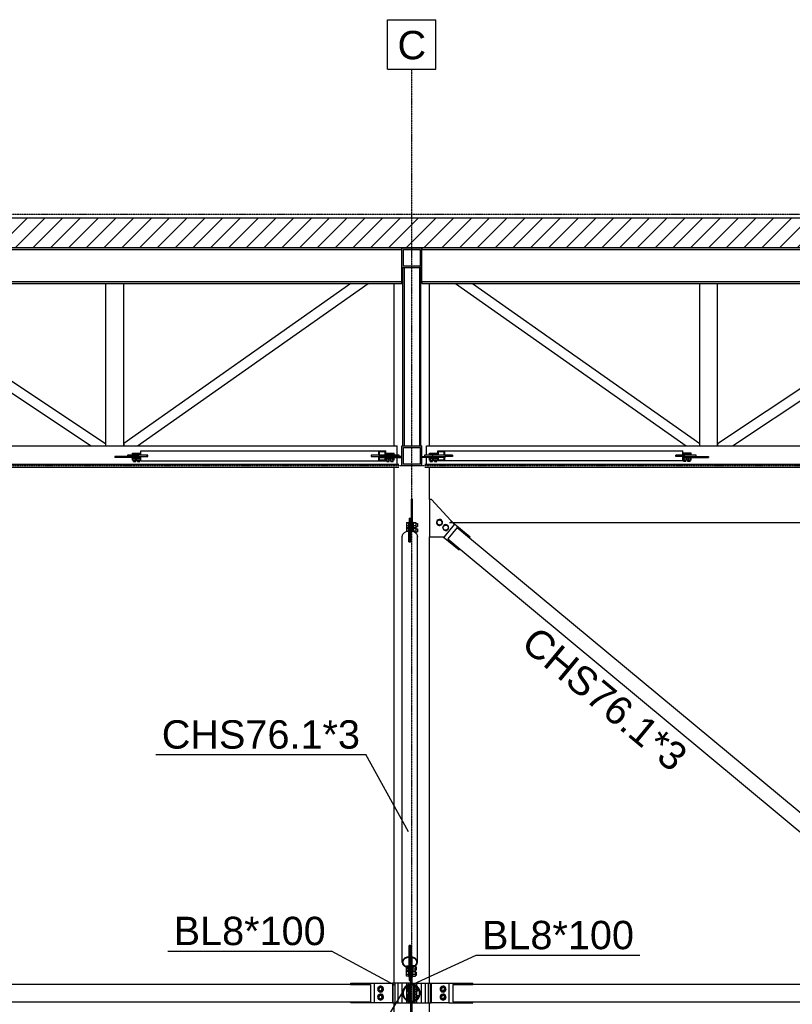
# Model space of a CAD drawing. Header units: millimetres. Extents: x 0 to 142951, y 0 to 27942.
# Tile 59 of 70: x 99332 to 103235, y 4428 to 9401. Entities that reach past the tile are written whole.
import ezdxf

# ---------------------------------------------------------------- set-up
doc = ezdxf.new("R2010")
doc.units = ezdxf.units.MM
doc.linetypes.add('DXK_LINE_DOT3', pattern=[5.9187, 2.979, -0.9799, 0.9799, -0.9799])
doc.styles.add('Arial', font='ARIAL.TTF', dxfattribs={"height": 0.2})
doc.styles.add('Arial Narrow', font='ARIALN.TTF', dxfattribs={"height": 0.2})

# ---------------------------------------------------------------- blocks, each defined once
blk = doc.blocks.new('Part-82213 - 82209')
at = {"color": 7}
for p, q in [((101223.7, 7248.7), (101223.7, 8068.7)), ((101401.5, 7248.7), (101401.5, 8068.7)), ((101223.7, 4534.7), (101223.7, 7140.7)), ((101401.5, 6977.7), (101401.5, 7140.7)), ((101401.5, 4534.7), (101401.5, 6789.7)), ((101223.7, 1859.7), (101223.7, 4434.7)), ((101401.5, 2179.7), (101401.5, 4434.7))]:
    blk.add_line(p, q, dxfattribs=at)
blk = doc.blocks.new('Part-83075 - 82209')
blk.add_hatch(color=6).paths.add_polyline_path([(98333.1, 7148.7), (98331.5, 7152.7), (98327.1, 7155.6), (98321.2, 7156.7), (98315.2, 7155.6), (98310.8, 7152.7), (98309.2, 7148.7), (98310.8, 7144.7), (98315.2, 7141.8), (98321.2, 7140.7), (98327.1, 7141.8), (98331.5, 7144.7)])
for p, q in [((98310.8, 7152.7), (98309.2, 7148.7)), ((98309.2, 7148.7), (98310.8, 7144.7)), ((98315.2, 7155.6), (98310.8, 7152.7)), ((98310.8, 7144.7), (98315.2, 7141.8)), ((98321.2, 7156.7), (98315.2, 7155.6)), ((98315.2, 7141.8), (98321.2, 7140.7)), ((98327.1, 7155.6), (98321.2, 7156.7)), ((98321.2, 7140.7), (98327.1, 7141.8)), ((98331.5, 7152.7), (98327.1, 7155.6)), ((98327.1, 7141.8), (98331.5, 7144.7)), ((98333.1, 7148.7), (98331.5, 7152.7)), ((98331.5, 7144.7), (98333.1, 7148.7))]:
    blk.add_line(p, q)
at = {"color": 7}
for p, q in [((98321.2, 7140.7), (101246.9, 7140.7)), ((98362.6, 7156.7), (101246.9, 7156.7))]:
    blk.add_line(p, q, dxfattribs=at)
blk = doc.blocks.new('Part-83101 - 82209')
for points in [[(104262.6, 8248.7), (101362.6, 8248.7), (101362.6, 8240.7), (104262.6, 8240.7)], [(104262.6, 8076.7), (101362.6, 8076.7), (101362.6, 8068.7), (104262.6, 8068.7)]]:
    blk.add_hatch(color=6).paths.add_polyline_path(points)
for p, q in [((104262.6, 8248.7), (101362.6, 8248.7)), ((101362.6, 8248.7), (101362.6, 8240.7)), ((101362.6, 8240.7), (104262.6, 8240.7)), ((104262.6, 8240.7), (104262.6, 8248.7)), ((104262.6, 8076.7), (101362.6, 8076.7)), ((101362.6, 8076.7), (101362.6, 8068.7)), ((101362.6, 8068.7), (104262.6, 8068.7)), ((104262.6, 8068.7), (104262.6, 8076.7))]:
    blk.add_line(p, q)
blk = doc.blocks.new('Part-82257 - 82209')
at = {"color": 7}
for p, q in [((95520.5, 4528.3), (95621.5, 4528.3)), ((95520.5, 4528.3), (95520.5, 4441.2)), ((95621.5, 4529.2), (101003.7, 4529.2)), ((95621.5, 4528.3), (95621.5, 4529.2)), ((101003.7, 4528.3), (101003.7, 4529.2)), ((101003.7, 4528.3), (101104.7, 4528.3)), ((101104.7, 4528.3), (101104.7, 4441.2)), ((95520.5, 4441.2), (95621.5, 4441.2)), ((95621.5, 4440.3), (95621.5, 4441.2)), ((95621.5, 4440.3), (101003.7, 4440.3)), ((101003.7, 4441.2), (101104.7, 4441.2)), ((101003.7, 4440.3), (101003.7, 4441.2))]:
    blk.add_line(p, q, dxfattribs=at)
blk = doc.blocks.new('GridLine-83216 - 82209')
at = {"color": 6, "linetype": 'DXK_LINE_DOT3'}
blk.add_line((87812.6, 7148.7), (114812.6, 7148.7), dxfattribs=at)
blk = doc.blocks.new('Part-82286 - 82209')
h = blk.add_hatch(color=6)
h.paths.add_polyline_path([(101355.1, 4484.7), (101351.7, 4501.7), (101342, 4516.1), (101327.6, 4525.8), (101310.6, 4529.2), (101293.6, 4525.8), (101279.2, 4516.1), (101269.6, 4501.7), (101266.2, 4484.7), (101269.6, 4467.7), (101279.2, 4453.3), (101293.6, 4443.6), (101310.6, 4440.3), (101327.6, 4443.6), (101342, 4453.3), (101351.7, 4467.7)])
h.paths.add_polyline_path([(101339.9, 4455.4), (101326.5, 4446.4), (101310.6, 4443.3), (101294.8, 4446.4), (101281.3, 4455.4), (101272.3, 4468.8), (101269.2, 4484.7), (101272.3, 4500.6), (101281.3, 4514), (101294.8, 4523), (101310.6, 4526.2), (101326.5, 4523), (101339.9, 4514), (101348.9, 4500.6), (101352.1, 4484.7), (101348.9, 4468.8)])
for radius, start, end in [(44.5, 22.5, 202.5), (41.5, 337.5, 157.5), (41.5, 157.5, 337.5), (44.5, 202.5, 22.5)]:
    blk.add_arc((101310.6, 4484.7), radius, start, end)
blk = doc.blocks.new('Part-82287 - 82209')
at = {"color": 7}
for p, q in [((101306.6, 4528.4), (101306.6, 4529.2)), ((101314.6, 4528.4), (101314.6, 4529.2)), ((101306.6, 4444.1), (101306.6, 4525.4)), ((101314.6, 4444.1), (101314.6, 4525.4)), ((101306.6, 4440.3), (101306.6, 4441.1)), ((101314.6, 4440.3), (101314.6, 4441.1))]:
    blk.add_line(p, q, dxfattribs=at)
blk = doc.blocks.new('Part-82288 - 82209')
at = {"color": 7}
for p, q in [((101306.6, 4534.7), (101215.1, 4534.7)), ((101215.1, 4534.7), (101215.1, 4434.7)), ((101218.5, 4434.7), (101218.5, 4534.7)), ((101228.2, 4434.7), (101228.2, 4534.7)), ((101243.7, 4434.7), (101243.7, 4534.7)), ((101263.9, 4434.7), (101263.9, 4534.7)), ((101287.4, 4521.6), (101287.4, 4534.7)), ((101295.7, 4526.2), (101295.7, 4534.7)), ((101302.6, 4534.7), (101302.6, 4527.6)), ((101287.4, 4451.3), (101287.4, 4518.1)), ((101295.7, 4446.2), (101295.7, 4523.2)), ((101302.6, 4444.9), (101302.6, 4524.6)), ((101215.1, 4434.7), (101306.6, 4434.7)), ((101287.4, 4434.7), (101287.4, 4447.8)), ((101295.7, 4434.7), (101295.7, 4443.2)), ((101302.6, 4434.7), (101302.6, 4441.9))]:
    blk.add_line(p, q, dxfattribs=at)
blk = doc.blocks.new('Part-82289 - 82209')
at = {"color": 7}
for p, q in [((101314.6, 4534.7), (101410.1, 4534.7)), ((101322.6, 4534.7), (101322.6, 4526.8)), ((101329.6, 4524.5), (101329.6, 4534.7)), ((101337.8, 4519), (101337.8, 4534.7)), ((101361.4, 4434.7), (101361.4, 4534.7)), ((101381.5, 4434.7), (101381.5, 4534.7)), ((101397, 4434.7), (101397, 4534.7)), ((101406.8, 4434.7), (101406.8, 4534.7)), ((101410.1, 4534.7), (101410.1, 4434.7)), ((101322.6, 4445.6), (101322.6, 4523.8)), ((101329.6, 4448.5), (101329.6, 4520.9)), ((101337.8, 4454), (101337.8, 4515.4)), ((101314.6, 4434.7), (101410.1, 4434.7)), ((101322.6, 4434.7), (101322.6, 4442.6)), ((101329.6, 4434.7), (101329.6, 4444.9)), ((101337.8, 4434.7), (101337.8, 4450.5))]:
    blk.add_line(p, q, dxfattribs=at)
blk = doc.blocks.new('Part-82290 - 82209')
at = {"color": 7}
for p, q in [((101520.5, 4528.3), (101621.5, 4528.3)), ((101520.5, 4528.3), (101520.5, 4441.2)), ((101621.5, 4529.2), (104114.4, 4529.2)), ((101621.5, 4528.3), (101621.5, 4529.2)), ((104510.8, 4529.2), (107003.7, 4529.2)), ((107003.7, 4528.3), (107003.7, 4529.2)), ((107003.7, 4528.3), (107104.7, 4528.3)), ((107104.7, 4528.3), (107104.7, 4441.2)), ((101520.5, 4441.2), (101621.5, 4441.2)), ((101621.5, 4440.3), (101621.5, 4441.2)), ((101621.5, 4440.3), (104114.4, 4440.3)), ((104510.8, 4440.3), (107003.7, 4440.3)), ((107003.7, 4441.2), (107104.7, 4441.2)), ((107003.7, 4440.3), (107003.7, 4441.2))]:
    blk.add_line(p, q, dxfattribs=at)
blk = doc.blocks.new('Bolt-82294 - 82209')
at = {"color": 7}
for p, q in [((101289.6, 4516.7), (101299.6, 4516.7)), ((101289.6, 4492.7), (101289.6, 4516.7)), ((101289.6, 4504.7), (101299.6, 4504.7)), ((101299.6, 4492.7), (101289.6, 4492.7)), ((101289.6, 4476.7), (101299.6, 4476.7)), ((101289.6, 4452.7), (101289.6, 4476.7)), ((101299.6, 4519.7), (101299.6, 4489.7)), ((101299.6, 4519.7), (101302.6, 4519.7)), ((101299.6, 4489.7), (101302.6, 4489.7)), ((101299.6, 4479.7), (101299.6, 4449.7)), ((101299.6, 4479.7), (101302.6, 4479.7)), ((101322.6, 4519.7), (101325.6, 4519.7)), ((101322.6, 4489.7), (101325.6, 4489.7)), ((101322.6, 4479.7), (101325.6, 4479.7)), ((101325.6, 4519.7), (101325.6, 4489.7)), ((101325.6, 4516.7), (101335.9, 4516.7)), ((101325.6, 4504.7), (101338.6, 4504.7)), ((101325.6, 4492.7), (101338.6, 4492.7)), ((101325.6, 4479.7), (101325.6, 4449.7)), ((101338.6, 4476.7), (101325.6, 4476.7)), ((101338.6, 4514.9), (101338.6, 4492.7)), ((101338.6, 4512.7), (101340.8, 4512.7)), ((101338.6, 4496.7), (101344.6, 4496.7)), ((101338.6, 4454.5), (101338.6, 4476.7)), ((101344.3, 4512.7), (101344.6, 4512.7)), ((101344.6, 4512.3), (101344.6, 4512.7)), ((101344.6, 4507), (101344.6, 4496.7)), ((101289.6, 4464.7), (101299.6, 4464.7)), ((101299.6, 4452.7), (101289.6, 4452.7)), ((101299.6, 4449.7), (101302.6, 4449.7)), ((101322.6, 4449.7), (101325.6, 4449.7)), ((101325.6, 4464.7), (101338.6, 4464.7)), ((101325.6, 4452.7), (101335.9, 4452.7)), ((101338.6, 4472.7), (101344.6, 4472.7)), ((101338.6, 4456.7), (101340.8, 4456.7)), ((101344.3, 4456.7), (101344.6, 4456.7)), ((101344.6, 4472.7), (101344.6, 4462.4)), ((101344.6, 4456.7), (101344.6, 4457.1))]:
    blk.add_line(p, q, dxfattribs=at)
blk = doc.blocks.new('Bolt-82295 - 82209')
at = {"color": 7}
for p, q in [((101293.6, 4516.7), (101303.6, 4516.7)), ((101293.6, 4492.7), (101293.6, 4516.7)), ((101293.6, 4504.7), (101303.6, 4504.7)), ((101303.6, 4492.7), (101293.6, 4492.7)), ((101293.6, 4476.7), (101303.6, 4476.7)), ((101293.6, 4452.7), (101293.6, 4476.7)), ((101303.6, 4519.7), (101303.6, 4489.7)), ((101303.6, 4519.7), (101306.6, 4519.7)), ((101303.6, 4489.7), (101306.6, 4489.7)), ((101303.6, 4479.7), (101303.6, 4449.7)), ((101303.6, 4479.7), (101306.6, 4479.7)), ((101322.6, 4519.7), (101325.6, 4519.7)), ((101322.6, 4489.7), (101325.6, 4489.7)), ((101322.6, 4479.7), (101325.6, 4479.7)), ((101325.6, 4519.7), (101325.6, 4489.7)), ((101325.6, 4516.7), (101335.9, 4516.7)), ((101325.6, 4504.7), (101338.6, 4504.7)), ((101325.6, 4492.7), (101338.6, 4492.7)), ((101325.6, 4479.7), (101325.6, 4449.7)), ((101338.6, 4476.7), (101325.6, 4476.7)), ((101338.6, 4514.9), (101338.6, 4492.7)), ((101338.6, 4512.7), (101340.8, 4512.7)), ((101338.6, 4496.7), (101343.6, 4496.7)), ((101338.6, 4454.5), (101338.6, 4476.7)), ((101343.6, 4508.5), (101343.6, 4496.7)), ((101293.6, 4464.7), (101303.6, 4464.7)), ((101303.6, 4452.7), (101293.6, 4452.7)), ((101303.6, 4449.7), (101306.6, 4449.7)), ((101322.6, 4449.7), (101325.6, 4449.7)), ((101325.6, 4464.7), (101338.6, 4464.7)), ((101325.6, 4452.7), (101335.9, 4452.7)), ((101338.6, 4472.7), (101343.6, 4472.7)), ((101338.6, 4456.7), (101340.8, 4456.7)), ((101343.6, 4472.7), (101343.6, 4460.9))]:
    blk.add_line(p, q, dxfattribs=at)
blk = doc.blocks.new('Part-82298 - 82209')
at = {"color": 7}
for p, q in [((101124.7, 4434.7), (101124.7, 4534.7)), ((101124.7, 4534.7), (101214.6, 4534.7)), ((101214.6, 4534.7), (101214.6, 4434.7)), ((101214.6, 4434.7), (101124.7, 4434.7))]:
    blk.add_line(p, q, dxfattribs=at)
blk = doc.blocks.new('Part-82299 - 82209')
at = {"color": 7}
for p, q in [((101004.7, 4534.7), (101124.7, 4534.7)), ((101004.7, 4528.3), (101004.7, 4534.7)), ((101004.7, 4434.7), (101004.7, 4441.2)), ((101124.7, 4434.7), (101004.7, 4434.7))]:
    blk.add_line(p, q, dxfattribs=at)
blk = doc.blocks.new('Bolt-82300 - 82209')
at = {"color": 7}
for p, q in [((101154.7, 4518.6), (101142.7, 4511.6)), ((101142.7, 4511.6), (101142.7, 4497.8)), ((101142.7, 4497.8), (101154.7, 4490.9)), ((101154.7, 4478.6), (101142.7, 4471.6)), ((101166.7, 4511.6), (101154.7, 4518.6)), ((101154.7, 4490.9), (101166.7, 4497.8)), ((101166.7, 4471.6), (101154.7, 4478.6)), ((101166.7, 4497.8), (101166.7, 4511.6)), ((101142.7, 4471.6), (101142.7, 4457.8)), ((101142.7, 4457.8), (101154.7, 4450.9)), ((101154.7, 4450.9), (101166.7, 4457.8)), ((101166.7, 4457.8), (101166.7, 4471.6))]:
    blk.add_line(p, q, dxfattribs=at)
for centre, radius, start, end in [((101154.7, 4504.7), 15, 120, 300), ((101154.7, 4464.7), 15, 120, 300), ((101154.7, 4504.7), 8, 120, 300), ((101154.7, 4504.7), 15, 300, 120), ((101154.7, 4464.7), 15, 300, 120), ((101154.7, 4504.7), 8, 300, 120), ((101154.7, 4464.7), 8, 120, 300), ((101154.7, 4464.7), 8, 300, 120)]:
    blk.add_arc(centre, radius, start, end, dxfattribs=at)
blk = doc.blocks.new('Part-82302 - 82209')
at = {"color": 7}
for p, q in [((101410.6, 4434.7), (101410.6, 4534.7)), ((101410.6, 4534.7), (101500.5, 4534.7)), ((101500.5, 4534.7), (101500.5, 4434.7)), ((101500.5, 4434.7), (101410.6, 4434.7))]:
    blk.add_line(p, q, dxfattribs=at)
blk = doc.blocks.new('Part-82303 - 82209')
at = {"color": 7}
for p, q in [((101500.5, 4534.7), (101620.5, 4534.7)), ((101620.5, 4528.3), (101620.5, 4534.7)), ((101500.5, 4434.7), (101620.5, 4434.7)), ((101620.5, 4434.7), (101620.5, 4441.2))]:
    blk.add_line(p, q, dxfattribs=at)
blk = doc.blocks.new('Bolt-82304 - 82209')
at = {"color": 7}
for p, q in [((101470.5, 4518.6), (101458.5, 4511.6)), ((101458.5, 4511.6), (101458.5, 4497.8)), ((101458.5, 4497.8), (101470.5, 4490.9)), ((101470.5, 4478.6), (101458.5, 4471.6)), ((101482.5, 4511.6), (101470.5, 4518.6)), ((101470.5, 4490.9), (101482.5, 4497.8)), ((101482.5, 4471.6), (101470.5, 4478.6)), ((101482.5, 4497.8), (101482.5, 4511.6)), ((101458.5, 4471.6), (101458.5, 4457.8)), ((101458.5, 4457.8), (101470.5, 4450.9)), ((101470.5, 4450.9), (101482.5, 4457.8)), ((101482.5, 4457.8), (101482.5, 4471.6))]:
    blk.add_line(p, q, dxfattribs=at)
for centre, radius, start, end in [((101470.5, 4504.7), 15, 120, 300), ((101470.5, 4464.7), 15, 120, 300), ((101470.5, 4504.7), 8, 120, 300), ((101470.5, 4504.7), 15, 300, 120), ((101470.5, 4464.7), 15, 300, 120), ((101470.5, 4504.7), 8, 300, 120), ((101470.5, 4464.7), 8, 120, 300), ((101470.5, 4464.7), 8, 300, 120)]:
    blk.add_arc(centre, radius, start, end, dxfattribs=at)
blk = doc.blocks.new('Part-82306 - 82209')
at = {"color": 7}
for p, q in [((101275.7, 6811), (101288.1, 6817.1)), ((101288.1, 6817.1), (101297.6, 6818.5)), ((101297.6, 6763.5), (101297.6, 6818.5)), ((101307.6, 6763.5), (101307.6, 6818.5)), ((101307.6, 6818.5), (101317.2, 6817.1)), ((101317.2, 6817.1), (101329.5, 6811)), ((101264.6, 6791.2), (101267.5, 6801.9)), ((101264.6, 4640.4), (101264.6, 6791.2)), ((101267.5, 6801.9), (101275.7, 6811)), ((101297.6, 6763.5), (101302.6, 6764.2)), ((101302.6, 6764.2), (101307.6, 6763.5)), ((101329.5, 6811), (101337.8, 6801.9)), ((101337.8, 6801.9), (101340.7, 6791.2)), ((101340.7, 4640.4), (101340.7, 6791.2)), ((101297.6, 4722.6), (101298.6, 4722.7)), ((101297.6, 4722.6), (101297.6, 4613.2)), ((101297.6, 4720.4), (101298.6, 4720.5)), ((101306.6, 4722.7), (101307.6, 4722.6)), ((101306.6, 4720.5), (101307.6, 4720.4)), ((101307.6, 4722.6), (101307.6, 4662.1)), ((101267.5, 4651.1), (101264.6, 4640.4)), ((101264.6, 4640.4), (101267.5, 4629.7)), ((101275.7, 4660.2), (101267.5, 4651.1)), ((101267.5, 4629.7), (101275.7, 4620.6)), ((101267.6, 4640.4), (101270.2, 4650.2)), ((101270.2, 4630.5), (101267.6, 4640.4)), ((101270.2, 4650.2), (101277.8, 4658.6)), ((101277.8, 4622.2), (101270.2, 4630.5)), ((101288.1, 4666.2), (101275.7, 4660.2)), ((101277.8, 4658.6), (101289.2, 4664.2)), ((101297.6, 4667.6), (101288.1, 4666.2)), ((101289.2, 4664.2), (101297.6, 4665.4)), ((101297.6, 4670.3), (101298.6, 4670.2)), ((101297.6, 4668.1), (101298.6, 4668)), ((101306.6, 4670.2), (101307.6, 4670.3)), ((101306.6, 4668), (101307.6, 4668.1)), ((101317.2, 4666.2), (101307.6, 4667.6)), ((101307.6, 4665.4), (101316, 4664.2)), ((101316, 4664.2), (101327.4, 4658.6)), ((101329.5, 4660.2), (101317.2, 4666.2)), ((101327.4, 4658.6), (101335, 4650.2)), ((101335, 4630.5), (101327.4, 4622.2)), ((101337.8, 4651.1), (101329.5, 4660.2)), ((101329.5, 4620.6), (101337.8, 4629.7)), ((101335, 4650.2), (101337.7, 4640.4)), ((101337.7, 4640.4), (101335, 4630.5)), ((101340.7, 4640.4), (101337.8, 4651.1)), ((101337.8, 4629.7), (101340.7, 4640.4)), ((101275.7, 4620.6), (101288.1, 4614.6)), ((101289.2, 4616.6), (101277.8, 4622.2)), ((101288.1, 4614.6), (101297.6, 4613.2)), ((101297.6, 4615.4), (101289.2, 4616.6)), ((101316, 4616.6), (101314.6, 4616.4)), ((101314.6, 4614.2), (101317.2, 4614.6)), ((101327.4, 4622.2), (101316, 4616.6)), ((101317.2, 4614.6), (101329.5, 4620.6))]:
    blk.add_line(p, q, dxfattribs=at)
blk = doc.blocks.new('Part-82308 - 82209')
at = {"color": 7}
for p, q in [((101298.6, 6883.9), (101298.6, 6763.6)), ((101298.6, 6883.9), (101306.6, 6883.9)), ((101306.6, 6883.9), (101306.6, 6763.6)), ((101298.6, 6768.5), (101306.6, 6768.5))]:
    blk.add_line(p, q, dxfattribs=at)
blk = doc.blocks.new('Part-82310 - 82209')
blk.add_hatch(color=6).paths.add_polyline_path([(101314.6, 4662.1), (101306.6, 4662.1), (101306.6, 4529.2), (101314.6, 4529.2)])
for p, q in [((101314.6, 4662.1), (101306.6, 4662.1)), ((101306.6, 4662.1), (101306.6, 4529.2)), ((101314.6, 4529.2), (101314.6, 4662.1)), ((101306.6, 4529.2), (101314.6, 4529.2))]:
    blk.add_line(p, q)
blk = doc.blocks.new('Part-82311 - 82209')
at = {"color": 7}
for p, q in [((101298.6, 4726.3), (101298.6, 4547.7)), ((101298.6, 4726.3), (101306.6, 4726.3)), ((101306.6, 4726.3), (101306.6, 4662.1)), ((101298.6, 4610.9), (101306.6, 4610.9)), ((101298.6, 4582.6), (101306.6, 4582.6)), ((101298.6, 4548.9), (101306.6, 4548.9)), ((101298.6, 4547.7), (101306.6, 4547.7))]:
    blk.add_line(p, q, dxfattribs=at)
blk = doc.blocks.new('Bolt-82312 - 82209')
at = {"color": 7}
for p, q in [((101285.6, 4623.1), (101295.6, 4623.1)), ((101285.6, 4596.6), (101285.6, 4623.1)), ((101285.6, 4620), (101295.6, 4620)), ((101285.6, 4606.8), (101295.6, 4606.8)), ((101295.6, 4596.6), (101285.6, 4596.6)), ((101285.6, 4595.9), (101295.6, 4595.9)), ((101285.6, 4569.5), (101285.6, 4595.9)), ((101285.6, 4592.9), (101295.6, 4592.9)), ((101285.6, 4579.7), (101295.6, 4579.7)), ((101295.6, 4624.5), (101295.6, 4568.1)), ((101295.6, 4624.5), (101298.6, 4624.5)), ((101295.6, 4597.3), (101298.6, 4597.3)), ((101314.6, 4624.5), (101317.6, 4624.5)), ((101314.6, 4597.3), (101317.6, 4597.3)), ((101317.6, 4568.4), (101317.6, 4624.5)), ((101330.6, 4623.1), (101317.6, 4623.1)), ((101317.6, 4620), (101330.6, 4620)), ((101317.6, 4606.8), (101330.6, 4606.8)), ((101317.6, 4596.6), (101330.6, 4596.6)), ((101330.6, 4595.9), (101317.6, 4595.9)), ((101317.6, 4592.9), (101330.6, 4592.9)), ((101317.6, 4579.7), (101330.6, 4579.7)), ((101330.6, 4596.6), (101330.6, 4623.1)), ((101330.6, 4617.7), (101335.6, 4617.7)), ((101330.6, 4602), (101335.6, 4602)), ((101330.6, 4569.5), (101330.6, 4595.9)), ((101330.6, 4590.5), (101335.6, 4590.5)), ((101335.6, 4602.2), (101335.6, 4617.7)), ((101335.6, 4602), (101335.6, 4602.2)), ((101335.6, 4575.1), (101335.6, 4590.5)), ((101295.6, 4569.5), (101285.6, 4569.5)), ((101295.6, 4568.1), (101298.6, 4568.1)), ((101314.6, 4568.1), (101317.6, 4568.1)), ((101317.6, 4569.5), (101330.6, 4569.5)), ((101317.6, 4568.1), (101317.6, 4568.4)), ((101330.6, 4574.9), (101335.6, 4574.9)), ((101335.6, 4574.9), (101335.6, 4575.1))]:
    blk.add_line(p, q, dxfattribs=at)
blk = doc.blocks.new('Part-82313 - 82209')
blk.add_hatch(color=6).paths.add_polyline_path([(101314.6, 4440.3), (101306.6, 4440.3), (101306.6, 4307.3), (101314.6, 4307.3)])
for p, q in [((101314.6, 4440.3), (101306.6, 4440.3)), ((101306.6, 4440.3), (101306.6, 4307.3)), ((101314.6, 4307.3), (101314.6, 4440.3)), ((101306.6, 4307.3), (101314.6, 4307.3))]:
    blk.add_line(p, q)
blk = doc.blocks.new('Bolt-82316 - 82209')
at = {"color": 7}
for p, q in [((101295.6, 6863.6), (101295.6, 6818.2)), ((101295.6, 6863.6), (101298.6, 6863.6)), ((101316.6, 6863.6), (101319.6, 6863.6)), ((101319.6, 6863.6), (101319.6, 6815.9)), ((101285.6, 6862.2), (101295.6, 6862.2)), ((101285.6, 6862.2), (101285.6, 6835.7)), ((101285.6, 6859.1), (101295.6, 6859.1)), ((101285.6, 6845.9), (101295.6, 6845.9)), ((101285.6, 6835.7), (101295.6, 6835.7)), ((101285.6, 6835), (101295.6, 6835)), ((101285.6, 6835), (101285.6, 6815.9)), ((101285.6, 6832), (101295.6, 6832)), ((101285.6, 6818.7), (101295.6, 6818.7)), ((101295.6, 6836.4), (101298.6, 6836.4)), ((101306.6, 6856.7), (101308.6, 6856.7)), ((101306.6, 6841.1), (101308.6, 6841.1)), ((101306.6, 6829.6), (101308.6, 6829.6)), ((101306.6, 6814), (101307.6, 6814)), ((101316.6, 6836.4), (101319.6, 6836.4)), ((101319.6, 6862.2), (101332.6, 6862.2)), ((101319.6, 6859.1), (101332.6, 6859.1)), ((101319.6, 6845.9), (101332.6, 6845.9)), ((101319.6, 6835.7), (101332.6, 6835.7)), ((101319.6, 6835), (101332.6, 6835)), ((101319.6, 6832), (101332.6, 6832)), ((101319.6, 6818.7), (101332.6, 6818.7)), ((101332.6, 6862.2), (101332.6, 6835.7)), ((101332.6, 6856.7), (101340.6, 6856.7)), ((101332.6, 6841.1), (101340.6, 6841.1)), ((101332.6, 6835), (101332.6, 6808.5)), ((101332.6, 6829.6), (101340.6, 6829.6)), ((101332.6, 6814), (101340.6, 6814)), ((101340.6, 6856.7), (101340.6, 6841.1)), ((101340.6, 6829.6), (101340.6, 6814)), ((101297.6, 6807.1), (101298.6, 6807.1)), ((101331.8, 6808.5), (101332.6, 6808.5))]:
    blk.add_line(p, q, dxfattribs=at)
blk = doc.blocks.new('Part-82318 - 82209')
at = {"color": 7}
for p, q in [((101308.6, 6978.7), (101308.6, 6818.3)), ((101316.6, 6978.7), (101308.6, 6978.7)), ((101316.6, 6817.1), (101316.6, 6978.7)), ((101308.6, 6833.7), (101316.6, 6833.7))]:
    blk.add_line(p, q, dxfattribs=at)
blk = doc.blocks.new('Part-82337 - 82209')
at = {"color": 7}
for p, q in [((101541.9, 6835.7), (101494.5, 6778.7)), ((101541.9, 6835.7), (101604.1, 6783.9)), ((101494.5, 6778.7), (101556.8, 6726.9)), ((101604.1, 6783.9), (101604.8, 6784.6)), ((101604.8, 6784.6), (104091.7, 4717.8)), ((101556.1, 6726.1), (101556.8, 6726.9)), ((101556.1, 6726.1), (104043.1, 4659.3)), ((104091.1, 4717), (104091.7, 4717.8)), ((104091.1, 4717), (104153.4, 4665.2)), ((104043.1, 4659.3), (104043.7, 4660)), ((104043.7, 4660), (104106, 4608.2)), ((104106, 4608.2), (104153.4, 4665.2))]:
    blk.add_line(p, q, dxfattribs=at)
blk = doc.blocks.new('Part-82998 - 82209')
at = {"color": 7}
for p, q in [((99943.8, 7201.7), (99943.8, 7223.7)), ((99943.8, 7223.7), (101181.4, 7223.7)), ((101146.1, 7201.7), (101146.1, 7223.7)), ((101177.9, 7218.7), (101149.6, 7218.7)), ((101149.6, 7201.7), (101149.6, 7218.7)), ((101177.9, 7201.7), (101177.9, 7218.7)), ((101181.4, 7201.7), (101181.4, 7223.7)), ((99943.8, 7173.7), (99943.8, 7195.7)), ((99943.8, 7173.7), (101181.4, 7173.7)), ((101146.1, 7173.7), (101146.1, 7189.7)), ((101149.6, 7178.7), (101149.6, 7189.7)), ((101149.6, 7178.7), (101177.9, 7178.7)), ((101177.9, 7178.7), (101177.9, 7189.7)), ((101181.4, 7173.7), (101181.4, 7189.7))]:
    blk.add_line(p, q, dxfattribs=at)
blk = doc.blocks.new('Part-82340 - 82209')
at = {"color": 7}
for p, q in [((101401.5, 6977.7), (101401.5, 6789.7)), ((101411.5, 6977.7), (101401.5, 6977.7)), ((101527.5, 6850.7), (101411.5, 6977.7)), ((101477.5, 6789.7), (101527.5, 6850.7)), ((101401.5, 6789.7), (101477.5, 6789.7))]:
    blk.add_line(p, q, dxfattribs=at)
blk = doc.blocks.new('Part-82343 - 82209')
at = {"color": 7}
for p, q in [((101510.2, 6869.7), (101607.2, 6789.1)), ((101471.9, 6789.7), (101552.2, 6722.9)), ((101603.4, 6784.5), (101607.2, 6789.1)), ((101552.2, 6722.9), (101556, 6727.5))]:
    blk.add_line(p, q, dxfattribs=at)
blk = doc.blocks.new('Bolt-82348 - 82209')
at = {"color": 7}
for p, q in [((101439.1, 6863.8), (101448, 6874.5)), ((101443.9, 6850.8), (101439.1, 6863.8)), ((101448, 6874.5), (101461.7, 6872.1)), ((101461.7, 6872.1), (101466.5, 6859.1)), ((101457.6, 6848.5), (101443.9, 6850.8)), ((101466.5, 6859.1), (101457.6, 6848.5)), ((101469.9, 6838.3), (101478.8, 6848.9)), ((101474.7, 6825.3), (101469.9, 6838.3)), ((101488.4, 6822.9), (101474.7, 6825.3)), ((101478.8, 6848.9), (101492.4, 6846.6)), ((101497.2, 6833.6), (101488.4, 6822.9)), ((101492.4, 6846.6), (101497.2, 6833.6))]:
    blk.add_line(p, q, dxfattribs=at)
for centre, start, end in [((101452.8, 6861.5), 50.2704, 230.2704), ((101452.8, 6861.5), 230.2704, 50.2704), ((101483.6, 6835.9), 50.2704, 230.2704), ((101483.6, 6835.9), 230.2704, 50.2704)]:
    blk.add_arc(centre, 15, start, end, dxfattribs=at)
blk = doc.blocks.new('Part-83108 - 82209')
at = {"color": 7}
for p, q in [((101362.6, 8076.7), (101362.6, 8148.7)), ((104262.6, 8076.7), (104262.6, 8148.7))]:
    blk.add_line(p, q, dxfattribs=at)
blk = doc.blocks.new('Part-82722 - 82209')
for points in [[(101273.6, 8148.7), (101267.6, 8148.7), (101267.6, 7248.7), (101273.6, 7248.7)], [(101357.6, 8148.7), (101351.6, 8148.7), (101351.6, 7248.7), (101357.6, 7248.7)]]:
    blk.add_hatch(color=6).paths.add_polyline_path(points)
for p, q in [((101267.6, 8148.7), (101273.6, 8148.7)), ((101267.6, 7248.7), (101267.6, 8148.7)), ((101273.6, 8148.7), (101273.6, 7248.7)), ((101357.6, 8148.7), (101351.6, 8148.7)), ((101351.6, 8148.7), (101351.6, 7248.7)), ((101357.6, 7248.7), (101357.6, 8148.7)), ((101267.6, 7248.7), (101273.6, 7248.7)), ((101351.6, 7248.7), (101357.6, 7248.7))]:
    blk.add_line(p, q)
blk = doc.blocks.new('Part-82721 - 82209')
h = blk.add_hatch(color=6)
h.paths.add_polyline_path([(101362.6, 7248.7), (101262.6, 7248.7), (101262.6, 7148.7), (101362.6, 7148.7)])
h.paths.add_polyline_path([(101270.6, 7156.7), (101270.6, 7240.7), (101354.6, 7240.7), (101354.6, 7156.7)])
for p, q in [((101262.6, 7148.7), (101262.6, 7248.7)), ((101262.6, 7248.7), (101362.6, 7248.7)), ((101270.6, 7156.7), (101270.6, 7240.7)), ((101270.6, 7240.7), (101354.6, 7240.7)), ((101354.6, 7240.7), (101354.6, 7156.7)), ((101362.6, 7148.7), (101362.6, 7248.7)), ((101262.6, 7148.7), (101362.6, 7148.7)), ((101354.6, 7156.7), (101270.6, 7156.7))]:
    blk.add_line(p, q)
blk = doc.blocks.new('GridLine-82410 - 82209')
at = {"color": 6}
for p, q in [((101190.4, 9401.2), (101434.8, 9401.2)), ((101190.4, 9151.2), (101190.4, 9401.2)), ((101434.8, 9151.2), (101434.8, 9401.2)), ((101190.4, 9151.2), (101434.8, 9151.2))]:
    blk.add_line(p, q, dxfattribs=at)
at = {"color": 6, "linetype": 'DXK_LINE_DOT3'}
blk.add_line((101312.6, 622.5), (101312.6, 9151.2), dxfattribs=at)
at = {"color": 7, "style": 'Arial'}
blk.add_text('C', height=143.3, dxfattribs=at).set_placement((101240.4, 9201.2))
blk = doc.blocks.new('Part-82720 - 82209')
h = blk.add_hatch(color=6)
h.paths.add_polyline_path([(101362.6, 8248.7), (101262.6, 8248.7), (101262.6, 8148.7), (101362.6, 8148.7)])
h.paths.add_polyline_path([(101270.6, 8156.7), (101270.6, 8240.7), (101354.6, 8240.7), (101354.6, 8156.7)])
for p, q in [((101262.6, 8148.7), (101262.6, 8248.7)), ((101262.6, 8248.7), (101362.6, 8248.7)), ((101270.6, 8156.7), (101270.6, 8240.7)), ((101270.6, 8240.7), (101354.6, 8240.7)), ((101354.6, 8240.7), (101354.6, 8156.7)), ((101362.6, 8148.7), (101362.6, 8248.7)), ((101354.6, 8156.7), (101270.6, 8156.7)), ((101262.6, 8148.7), (101362.6, 8148.7))]:
    blk.add_line(p, q)
blk = doc.blocks.new('Part-82774 - 82209')
at = {"color": 7}
for p, q in [((95386.6, 7201.7), (95386.6, 7248.7)), ((95386.6, 7248.7), (98262.6, 7248.7)), ((98362.6, 7248.7), (101238.6, 7248.7)), ((101238.6, 7201.7), (101238.6, 7248.7)), ((95386.6, 7156.7), (95386.6, 7189.7)), ((101238.6, 7156.7), (101238.6, 7189.7))]:
    blk.add_line(p, q, dxfattribs=at)
blk = doc.blocks.new('Part-82777 - 82209')
at = {"color": 7}
for p, q in [((99767.6, 7248.7), (99767.6, 8068.7)), ((99857.6, 7248.7), (99857.6, 8068.7))]:
    blk.add_line(p, q, dxfattribs=at)
blk = doc.blocks.new('Part-82779 - 82209')
at = {"color": 7}
for p, q in [((98357.6, 8138.5), (98362.6, 8135.2)), ((98462.3, 8068.7), (99692.3, 7248.7)), ((98552.5, 8068.7), (99767.6, 7258.6)), ((99767.6, 7248.7), (99767.6, 7258.6))]:
    blk.add_line(p, q, dxfattribs=at)
blk = doc.blocks.new('Part-82781 - 82209')
at = {"color": 7}
for p, q in [((101005.4, 8068.7), (99857.6, 7260.9)), ((99927.1, 7248.7), (101092.3, 8068.7)), ((99857.6, 7260.9), (99857.6, 7248.7))]:
    blk.add_line(p, q, dxfattribs=at)
blk = doc.blocks.new('Part-82801 - 82209')
at = {"color": 7}
for p, q in [((101386.6, 7201.7), (101386.6, 7248.7)), ((101386.6, 7248.7), (104262.6, 7248.7)), ((104362.6, 7248.7), (107238.6, 7248.7)), ((107238.6, 7201.7), (107238.6, 7248.7)), ((101386.6, 7156.7), (101386.6, 7189.7)), ((107238.6, 7156.7), (107238.6, 7189.7))]:
    blk.add_line(p, q, dxfattribs=at)
blk = doc.blocks.new('Part-82803 - 82209')
at = {"color": 7}
for p, q in [((102767.6, 7248.7), (102767.6, 8068.7)), ((102857.6, 7248.7), (102857.6, 8068.7))]:
    blk.add_line(p, q, dxfattribs=at)
blk = doc.blocks.new('Part-83080 - 82209')
blk.add_hatch(color=6).paths.add_polyline_path([(104316, 7148.7), (104314.4, 7152.7), (104310.1, 7155.6), (104304.1, 7156.7), (104298.1, 7155.6), (104293.7, 7152.7), (104292.1, 7148.7), (104293.7, 7144.7), (104298.1, 7141.8), (104304.1, 7140.7), (104310.1, 7141.8), (104314.4, 7144.7)])
at = {"color": 7}
for p, q in [((101378.3, 7156.7), (104262.6, 7156.7)), ((101378.3, 7140.7), (104304.1, 7140.7))]:
    blk.add_line(p, q, dxfattribs=at)
for p, q in [((104293.7, 7152.7), (104292.1, 7148.7)), ((104292.1, 7148.7), (104293.7, 7144.7)), ((104298.1, 7155.6), (104293.7, 7152.7)), ((104293.7, 7144.7), (104298.1, 7141.8)), ((104304.1, 7156.7), (104298.1, 7155.6)), ((104298.1, 7141.8), (104304.1, 7140.7)), ((104310.1, 7155.6), (104304.1, 7156.7)), ((104304.1, 7140.7), (104310.1, 7141.8)), ((104314.4, 7152.7), (104310.1, 7155.6)), ((104310.1, 7141.8), (104314.4, 7144.7)), ((104316, 7148.7), (104314.4, 7152.7)), ((104314.4, 7144.7), (104316, 7148.7))]:
    blk.add_line(p, q)
blk = doc.blocks.new('Part-82805 - 82209')
at = {"color": 7}
for p, q in [((104262.6, 8135.3), (104267.6, 8138.7)), ((104072.5, 8068.7), (102857.6, 7258.8)), ((102932.7, 7248.7), (104162.7, 8068.7)), ((102857.6, 7258.8), (102857.6, 7248.7))]:
    blk.add_line(p, q, dxfattribs=at)
blk = doc.blocks.new('Part-82807 - 82209')
at = {"color": 7}
for p, q in [((101532.7, 8068.7), (102697.9, 7248.7)), ((101619.6, 8068.7), (102767.6, 7260.8)), ((102767.6, 7248.7), (102767.6, 7260.8))]:
    blk.add_line(p, q, dxfattribs=at)
blk = doc.blocks.new('Part-82999 - 82209')
at = {"color": 7}
for p, q in [((101443.8, 7201.7), (101443.8, 7223.7)), ((101443.8, 7223.7), (102681.2, 7223.7)), ((101475.6, 7218.7), (101447.3, 7218.7)), ((101447.3, 7201.7), (101447.3, 7218.7)), ((101475.6, 7201.7), (101475.6, 7218.7)), ((101479.1, 7201.7), (101479.1, 7223.7)), ((102681.2, 7201.7), (102681.2, 7223.7)), ((101443.8, 7173.7), (101443.8, 7189.7)), ((102681.2, 7173.7), (101443.8, 7173.7)), ((101447.3, 7178.7), (101447.3, 7189.7)), ((101447.3, 7178.7), (101475.6, 7178.7)), ((101475.6, 7178.7), (101475.6, 7189.7)), ((101479.1, 7173.7), (101479.1, 7189.7)), ((102681.2, 7173.7), (102681.2, 7195.7))]:
    blk.add_line(p, q, dxfattribs=at)
blk = doc.blocks.new('Bolt-83015 - 82209')
at = {"color": 7}
for p, q in [((101182, 7204.7), (101182, 7212.2)), ((101182, 7212.2), (101202.1, 7212.2)), ((101184.7, 7204.7), (101184.7, 7212.2)), ((101194.7, 7204.7), (101194.7, 7212.2)), ((101202.1, 7204.7), (101202.1, 7212.2)), ((101203.2, 7204.7), (101203.2, 7212.2)), ((101203.2, 7212.2), (101223.3, 7212.2)), ((101205.9, 7204.7), (101205.9, 7212.2)), ((101216, 7204.7), (101216, 7212.2)), ((101223.3, 7204.7), (101223.3, 7212.2)), ((101180.5, 7204.7), (101224.9, 7204.7)), ((101180.5, 7201.7), (101180.5, 7204.7)), ((101180.5, 7186.7), (101180.5, 7189.7)), ((101180.5, 7186.7), (101224.9, 7186.7)), ((101181.5, 7176.7), (101181.5, 7186.7)), ((101202.6, 7176.7), (101181.5, 7176.7)), ((101184.3, 7176.7), (101184.3, 7186.7)), ((101186.3, 7169.7), (101186.3, 7176.7)), ((101186.3, 7169.7), (101197.8, 7169.7)), ((101194.9, 7176.7), (101194.9, 7186.7)), ((101197.8, 7169.7), (101197.8, 7176.7)), ((101201.7, 7201.7), (101201.7, 7204.7)), ((101201.7, 7186.7), (101201.7, 7189.7)), ((101202.6, 7176.7), (101202.6, 7186.7)), ((101202.7, 7176.7), (101202.7, 7186.7)), ((101223.9, 7176.7), (101202.7, 7176.7)), ((101205.5, 7176.7), (101205.5, 7186.7)), ((101207.5, 7169.7), (101207.5, 7176.7)), ((101207.5, 7169.7), (101219.1, 7169.7)), ((101216.1, 7176.7), (101216.1, 7186.7)), ((101219.1, 7169.7), (101219.1, 7176.7)), ((101223.9, 7176.7), (101223.9, 7186.7)), ((101224.9, 7201.7), (101224.9, 7204.7)), ((101224.9, 7186.7), (101224.9, 7189.7))]:
    blk.add_line(p, q, dxfattribs=at)
blk = doc.blocks.new('Part-83021 - 82209')
at = {"color": 7}
for p, q in [((101362.6, 7195.7), (101479.1, 7195.7)), ((101479.1, 7189.7), (101362.6, 7189.7)), ((101479.1, 7195.7), (101479.1, 7189.7))]:
    blk.add_line(p, q, dxfattribs=at)
blk = doc.blocks.new('Part-83009 - 82209')
at = {"color": 7}
for p, q in [((99933.2, 7195.7), (99813.1, 7195.7)), ((99813.1, 7195.7), (99813.1, 7189.7)), ((99943.8, 7189.7), (99813.1, 7189.7)), ((99929.6, 7189.7), (99929.6, 7195.7))]:
    blk.add_line(p, q, dxfattribs=at)
blk = doc.blocks.new('Part-83010 - 82209')
at = {"color": 7}
for p, q in [((99979.1, 7201.7), (99876.6, 7201.7)), ((99876.6, 7201.7), (99876.6, 7195.7)), ((99933.2, 7195.7), (99979.1, 7195.7)), ((99975.6, 7195.7), (99975.6, 7201.7)), ((99979.1, 7195.7), (99979.1, 7201.7))]:
    blk.add_line(p, q, dxfattribs=at)
blk = doc.blocks.new('Bolt-83011 - 82209')
at = {"color": 7}
for p, q in [((99901.9, 7204.7), (99901.9, 7212.2)), ((99901.9, 7212.2), (99922, 7212.2)), ((99904.6, 7204.7), (99904.6, 7212.2)), ((99914.7, 7204.7), (99914.7, 7212.2)), ((99922, 7204.7), (99922, 7212.2)), ((99923.1, 7204.7), (99923.1, 7212.2)), ((99923.1, 7212.2), (99943.2, 7212.2)), ((99925.8, 7204.7), (99925.8, 7212.2)), ((99935.9, 7204.7), (99935.9, 7212.2)), ((99943.2, 7204.7), (99943.2, 7212.2)), ((99900.4, 7204.7), (99943.8, 7204.7)), ((99900.4, 7201.7), (99900.4, 7204.7)), ((99900.4, 7186.7), (99900.4, 7189.7)), ((99900.4, 7186.7), (99943.8, 7186.7)), ((99901.4, 7176.7), (99901.4, 7186.7)), ((99901.4, 7176.7), (99922.6, 7176.7)), ((99904.2, 7176.7), (99904.2, 7186.7)), ((99906.2, 7169.7), (99906.2, 7176.7)), ((99906.2, 7169.7), (99917.8, 7169.7)), ((99914.8, 7176.7), (99914.8, 7186.7)), ((99917.8, 7169.7), (99917.8, 7176.7)), ((99921.6, 7201.7), (99921.6, 7204.7)), ((99921.6, 7186.7), (99921.6, 7189.7)), ((99922.6, 7176.7), (99922.6, 7186.7)), ((99922.6, 7176.7), (99922.6, 7186.7)), ((99922.6, 7176.7), (99943.8, 7176.7)), ((99925.4, 7176.7), (99925.4, 7186.7)), ((99927.4, 7169.7), (99927.4, 7176.7)), ((99927.4, 7169.7), (99939, 7169.7)), ((99936, 7176.7), (99936, 7186.7)), ((99939, 7169.7), (99939, 7176.7)), ((99943.8, 7176.7), (99943.8, 7186.7))]:
    blk.add_line(p, q, dxfattribs=at)
blk = doc.blocks.new('Part-83013 - 82209')
at = {"color": 7}
for p, q in [((101262.6, 7195.7), (101146.1, 7195.7)), ((101146.1, 7195.7), (101146.1, 7189.7)), ((101146.1, 7189.7), (101262.6, 7189.7))]:
    blk.add_line(p, q, dxfattribs=at)
blk = doc.blocks.new('Part-83014 - 82209')
at = {"color": 7}
for p, q in [((101248.6, 7201.7), (101107.2, 7201.7)), ((101107.2, 7201.7), (101107.2, 7195.7)), ((101107.2, 7195.7), (101146.1, 7195.7)), ((101206.2, 7195.7), (101206.2, 7201.7)), ((101248.6, 7195.7), (101248.6, 7201.7))]:
    blk.add_line(p, q, dxfattribs=at)
blk = doc.blocks.new('Part-83017 - 82209')
at = {"color": 7}
for p, q in [((102681.2, 7189.7), (102811.9, 7189.7)), ((102691.8, 7195.7), (102811.9, 7195.7)), ((102695.4, 7189.7), (102695.4, 7195.7)), ((102811.9, 7195.7), (102811.9, 7189.7))]:
    blk.add_line(p, q, dxfattribs=at)
blk = doc.blocks.new('Part-83018 - 82209')
at = {"color": 7}
for p, q in [((102748.4, 7201.7), (102645.9, 7201.7)), ((102645.9, 7195.7), (102645.9, 7201.7)), ((102691.8, 7195.7), (102645.9, 7195.7)), ((102649.4, 7195.7), (102649.4, 7201.7)), ((102748.4, 7195.7), (102748.4, 7201.7))]:
    blk.add_line(p, q, dxfattribs=at)
blk = doc.blocks.new('Bolt-83019 - 82209')
at = {"color": 7}
for p, q in [((102681.8, 7204.7), (102681.8, 7212.2)), ((102701.9, 7212.2), (102681.8, 7212.2)), ((102689.2, 7204.7), (102689.2, 7212.2)), ((102699.2, 7204.7), (102699.2, 7212.2)), ((102701.9, 7204.7), (102701.9, 7212.2)), ((102703, 7204.7), (102703, 7212.2)), ((102723.1, 7212.2), (102703, 7212.2)), ((102710.4, 7204.7), (102710.4, 7212.2)), ((102720.4, 7204.7), (102720.4, 7212.2)), ((102723.1, 7204.7), (102723.1, 7212.2)), ((102724.7, 7204.7), (102681.2, 7204.7)), ((102724.7, 7186.7), (102681.2, 7186.7)), ((102681.3, 7176.7), (102681.3, 7186.7)), ((102702.4, 7176.7), (102681.3, 7176.7)), ((102686.1, 7169.7), (102686.1, 7176.7)), ((102697.6, 7169.7), (102686.1, 7169.7)), ((102689, 7176.7), (102689, 7186.7)), ((102697.6, 7169.7), (102697.6, 7176.7)), ((102699.6, 7176.7), (102699.6, 7186.7)), ((102702.4, 7176.7), (102702.4, 7186.7)), ((102702.5, 7176.7), (102702.5, 7186.7)), ((102723.7, 7176.7), (102702.5, 7176.7)), ((102703.4, 7201.7), (102703.4, 7204.7)), ((102703.4, 7186.7), (102703.4, 7189.7)), ((102707.3, 7169.7), (102707.3, 7176.7)), ((102718.9, 7169.7), (102707.3, 7169.7)), ((102710.2, 7176.7), (102710.2, 7186.7)), ((102718.9, 7169.7), (102718.9, 7176.7)), ((102720.8, 7176.7), (102720.8, 7186.7)), ((102723.7, 7176.7), (102723.7, 7186.7)), ((102724.7, 7201.7), (102724.7, 7204.7)), ((102724.7, 7186.7), (102724.7, 7189.7))]:
    blk.add_line(p, q, dxfattribs=at)
blk = doc.blocks.new('Part-83022 - 82209')
at = {"color": 7}
for p, q in [((101518, 7201.7), (101376.6, 7201.7)), ((101376.6, 7201.7), (101376.6, 7195.7)), ((101419, 7195.7), (101419, 7201.7)), ((101518, 7195.7), (101479.1, 7195.7)), ((101518, 7201.7), (101518, 7195.7))]:
    blk.add_line(p, q, dxfattribs=at)
blk = doc.blocks.new('Bolt-83023 - 82209')
at = {"color": 7}
for p, q in [((101401.9, 7204.7), (101401.9, 7212.2)), ((101401.9, 7212.2), (101422, 7212.2)), ((101409.3, 7204.7), (101409.3, 7212.2)), ((101419.3, 7204.7), (101419.3, 7212.2)), ((101422, 7204.7), (101422, 7212.2)), ((101423.1, 7204.7), (101423.1, 7212.2)), ((101423.1, 7212.2), (101443.2, 7212.2)), ((101430.5, 7204.7), (101430.5, 7212.2)), ((101440.5, 7204.7), (101440.5, 7212.2)), ((101443.2, 7204.7), (101443.2, 7212.2)), ((101400.4, 7204.7), (101444.8, 7204.7)), ((101400.4, 7201.7), (101400.4, 7204.7)), ((101400.4, 7186.7), (101400.4, 7189.7)), ((101400.4, 7186.7), (101444.8, 7186.7)), ((101401.4, 7176.7), (101401.4, 7186.7)), ((101401.4, 7176.7), (101422.6, 7176.7)), ((101406.2, 7169.7), (101406.2, 7176.7)), ((101406.2, 7169.7), (101417.8, 7169.7)), ((101409.1, 7176.7), (101409.1, 7186.7)), ((101417.8, 7169.7), (101417.8, 7176.7)), ((101419.7, 7176.7), (101419.7, 7186.7)), ((101422.6, 7176.7), (101422.6, 7186.7)), ((101422.6, 7176.7), (101422.6, 7186.7)), ((101422.6, 7176.7), (101443.8, 7176.7)), ((101423.6, 7201.7), (101423.6, 7204.7)), ((101423.6, 7186.7), (101423.6, 7189.7)), ((101427.4, 7169.7), (101427.4, 7176.7)), ((101427.4, 7169.7), (101439, 7169.7)), ((101430.3, 7176.7), (101430.3, 7186.7)), ((101439, 7169.7), (101439, 7176.7)), ((101440.9, 7176.7), (101440.9, 7186.7)), ((101443.8, 7176.7), (101443.8, 7186.7)), ((101444.8, 7201.7), (101444.8, 7204.7)), ((101444.8, 7186.7), (101444.8, 7189.7))]:
    blk.add_line(p, q, dxfattribs=at)
blk = doc.blocks.new('Part-83100 - 82209')
for points in [[(101262.6, 8248.7), (98362.6, 8248.7), (98362.6, 8240.7), (101262.6, 8240.7)], [(101262.6, 8076.7), (98362.6, 8076.7), (98362.6, 8068.7), (101262.6, 8068.7)]]:
    blk.add_hatch(color=6).paths.add_polyline_path(points)
for p, q in [((101262.6, 8248.7), (98362.6, 8248.7)), ((98362.6, 8248.7), (98362.6, 8240.7)), ((98362.6, 8240.7), (101262.6, 8240.7)), ((101262.6, 8240.7), (101262.6, 8248.7)), ((101262.6, 8076.7), (98362.6, 8076.7)), ((98362.6, 8076.7), (98362.6, 8068.7)), ((98362.6, 8068.7), (101262.6, 8068.7)), ((101262.6, 8068.7), (101262.6, 8076.7))]:
    blk.add_line(p, q)
blk = doc.blocks.new('Part-83107 - 82209')
at = {"color": 7}
for p, q in [((98362.6, 8076.7), (98362.6, 8148.7)), ((101262.6, 8076.7), (101262.6, 8148.7))]:
    blk.add_line(p, q, dxfattribs=at)
blk = doc.blocks.new('GridLine-83217 - 82209')
at = {"color": 6, "linetype": 'DXK_LINE_DOT3'}
blk.add_line((86930.8, 8418.7), (115626.4, 8418.7), dxfattribs=at)
blk = doc.blocks.new('Part-84723 - 82209')
h = blk.add_hatch()
h.set_pattern_fill('ANSI31', color=6, scale=20, style=0)
h.paths.add_polyline_path([(111521.6, 8398.7), (91103.6, 8398.7), (91103.6, 8248.7), (111521.6, 8248.7)])
for p, q in [((111521.6, 8398.7), (91103.6, 8398.7)), ((111521.6, 8248.7), (91103.6, 8248.7))]:
    blk.add_line(p, q)
blk = doc.blocks.new('StraightDimension-85180 - 82209')
at = {"color": 174}
for p, q in [((103569.2, 6831.5), (103509.2, 6891.5)), ((101502.8, 6861.5), (103659.2, 6861.5)), ((103539.2, 4582.4), (103539.2, 6861.5)), ((104145.1, 4582.4), (103419.2, 4582.4)), ((103509.2, 4612.4), (103569.2, 4552.4))]:
    blk.add_line(p, q, dxfattribs=at)
at = {"color": 30, "style": 'Arial Narrow'}
blk.add_text('2279', height=143.16, rotation=90.0002, dxfattribs=at).set_placement((103494.2, 5539.6))
blk = doc.blocks.new('Mark-82491 - 82209')
at = {"color": 136}
for p in [(100019.6, 5689.4), (101295.2, 5299.7)]:
    blk.add_line(p, (101080.4, 5689.4), dxfattribs=at)
at = {"color": 30, "style": 'Arial'}
blk.add_text('CHS76.1*3', height=143.26, dxfattribs=at).set_placement((100049.6, 5719.4))
blk = doc.blocks.new('Mark-82483 - 82209')
at = {"color": 136}
for p, q in [((101318.9, 4530.3), (101637.1, 4676.2)), ((101637.1, 4676.2), (102464.6, 4676.2))]:
    blk.add_line(p, q, dxfattribs=at)
at = {"color": 30, "style": 'Arial'}
blk.add_text('BL8*100', height=143.26, dxfattribs=at).set_placement((101667.1, 4706.2))
blk = doc.blocks.new('Mark-82480 - 82209')
at = {"color": 136}
for p in [(101280.2, 4515.1), (99901.3, 3986.9)]:
    blk.add_line(p, (100962.1, 3986.9), dxfattribs=at)
at = {"color": 30, "style": 'Arial'}
blk.add_text('CHS88.9*3', height=143.26, dxfattribs=at).set_placement((99931.3, 4016.9))
blk = doc.blocks.new('Mark-82482 - 82209')
at = {"color": 136}
for p in [(100079.6, 4696.9), (101225.4, 4524)]:
    blk.add_line(p, (100907.2, 4696.9), dxfattribs=at)
at = {"color": 30, "style": 'Arial'}
blk.add_text('BL8*100', height=143.26, dxfattribs=at).set_placement((100109.6, 4726.9))
blk = doc.blocks.new('Mark-82512 - 82209')
at = {"color": 30, "style": 'Arial'}
blk.add_text('CHS76.1*3', height=143.26, rotation=320.2711, dxfattribs=at).set_placement((101856.8, 6235.7))

msp = doc.modelspace()

# ---------------------------------------------------------------- block references
for name in ['GridLine-82410 - 82209', 'GridLine-83217 - 82209', 'Part-84723 - 82209', 'Part-83100 - 82209', 'Part-82720 - 82209', 'Part-83101 - 82209', 'Part-82779 - 82209', 'Part-83107 - 82209', 'Part-82722 - 82209', 'Part-83108 - 82209', 'Part-82805 - 82209', 'Part-82777 - 82209', 'Part-82781 - 82209', 'Part-82213 - 82209', 'Part-82807 - 82209', 'Part-82803 - 82209', 'GridLine-83216 - 82209', 'Part-82774 - 82209', 'Bolt-83011 - 82209', 'Part-82998 - 82209', 'Bolt-83015 - 82209', 'Part-82721 - 82209', 'Part-82801 - 82209', 'Bolt-83023 - 82209', 'Part-82999 - 82209', 'Bolt-83019 - 82209', 'Part-83009 - 82209', 'Part-83010 - 82209', 'Part-83014 - 82209', 'Part-83013 - 82209', 'Part-83021 - 82209', 'Part-83022 - 82209', 'Part-83018 - 82209', 'Part-83017 - 82209', 'Part-83075 - 82209', 'Part-83080 - 82209', 'Part-82318 - 82209', 'Part-82340 - 82209', 'Bolt-82316 - 82209', 'Part-82308 - 82209', 'Bolt-82348 - 82209', 'Part-82343 - 82209', 'StraightDimension-85180 - 82209', 'Part-82306 - 82209', 'Part-82337 - 82209', 'Mark-82512 - 82209', 'Mark-82491 - 82209', 'Mark-82482 - 82209', 'Mark-82483 - 82209', 'Part-82311 - 82209', 'Part-82310 - 82209', 'Bolt-82312 - 82209', 'Part-82257 - 82209', 'Part-82299 - 82209', 'Part-82298 - 82209', 'Part-82288 - 82209', 'Part-82286 - 82209', 'Part-82287 - 82209', 'Part-82289 - 82209', 'Part-82302 - 82209', 'Part-82303 - 82209', 'Part-82290 - 82209', 'Mark-82480 - 82209', 'Bolt-82300 - 82209', 'Bolt-82294 - 82209', 'Bolt-82295 - 82209', 'Bolt-82304 - 82209', 'Part-82313 - 82209']:
    msp.add_blockref(name, (0, 0))

doc.saveas('drawing.dxf')
